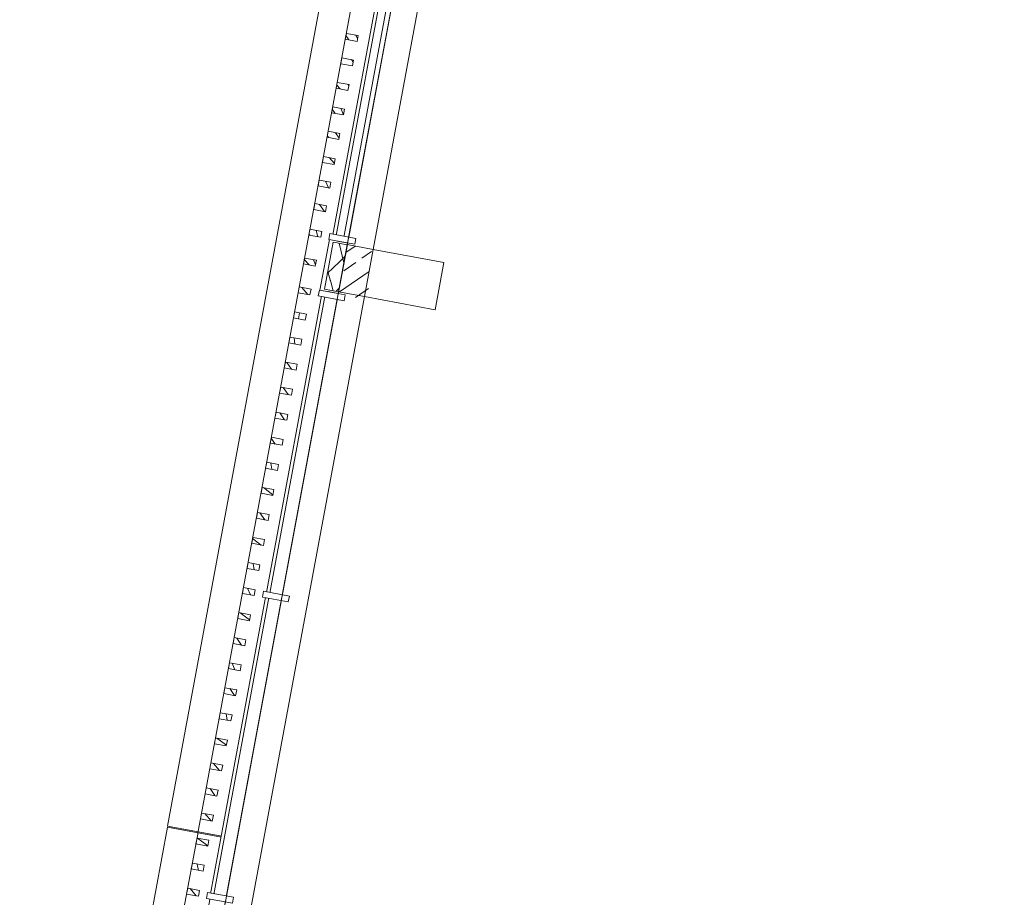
# Model space of a CAD drawing. Header units: metres. Extents: x 32353251 to 32353583, y 5707748 to 5708004.
# Tile 32 of 164: x 32353338.38 to 32353346.61, y 5707913.26 to 5707920.59. Entities that reach past the tile are written whole.
import ezdxf

# ---------------------------------------------------------------- set-up
doc = ezdxf.new("R2010")
doc.units = ezdxf.units.M
doc.header["$LTSCALE"] = 0.75
doc.set_wipeout_variables(frame=1)
doc.layers.get('0').update_dxf_attribs({"linetype": 'CONTINUOUS'})
for name, color, linetype, lineweight in [('10417023$0$#9_002_GES I Übersicht Erdgeschoss_1_101_Wand Aussen.A', 7, 'CONTINUOUS', 25), ('10417023$0$#9_002_GES I Übersicht Erdgeschoss_1_115_Außentüren', 7, 'CONTINUOUS', 25), ('10417023$0$#9_002_GES I Übersicht Erdgeschoss_1_Neubau_101_Wand Aussen.A', 7, 'CONTINUOUS', 25), ('10417023$0$#9_002_GES I Übersicht Erdgeschoss_1_Neubau_104_Decken.A', 7, 'CONTINUOUS', 25), ('10417023$0$#9_002_GES I Übersicht Erdgeschoss_1_Neubau_105_Unterzug.A', 7, 'CONTINUOUS', 25), ('10417023$0$#9_002_GES I Übersicht Erdgeschoss_1_Neubau_201_Aussenwandbekleidu', 7, 'CONTINUOUS', 25), ('10417023$0$#9_002_GES I Übersicht Erdgeschoss_1_Neubau_210_Wärmedämmung', 7, 'CONTINUOUS', 25), ('10417023$0$Keine', 7, 'CONTINUOUS', 13)]:
    doc.layers.add(name, color=color, linetype=linetype, lineweight=lineweight)
pattern_1 = [(134.9999999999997, (0, 0), (0.1060660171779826, 0.1060660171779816), []), (134.9999999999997, (-0.03535533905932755, -0.0353553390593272), (0.1060660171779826, 0.1060660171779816), [])]

# ---------------------------------------------------------------- blocks, each defined once
blk = doc.blocks.new('10417023$0$#9_MKO_LP5_ARC_GES_UP_00_002_P_G_modell (3D)')
at = {"layer": '10417023$0$#9_002_GES I Übersicht Erdgeschoss_1_Neubau_101_Wand Aussen.A', "color": 1, "linetype": 'Continuous', "lineweight": 13, "true_color": 0xff0000}
for p, q in [((-32353502.6238152, -5707797.304143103), (-32353502.6238152, -5707802.804142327)), ((-32353502.6238152, -5707803.204142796), (-32353502.6238152, -5707808.404158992))]:
    blk.add_line(p, q, dxfattribs=at)
at = {"layer": '10417023$0$#9_002_GES I Übersicht Erdgeschoss_1_Neubau_101_Wand Aussen.A', "color": 1, "linetype": 'Continuous', "lineweight": 18, "true_color": 0xff0000}
blk.add_line((-32353502.62381512, -5707803.20414304), (-32353502.62381512, -5707802.804142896), dxfattribs=at)
at = {"layer": '10417023$0$#9_002_GES I Übersicht Erdgeschoss_1_Neubau_104_Decken.A', "color": 1, "linetype": 'Continuous', "lineweight": 13, "true_color": 0xff0000, "flags": 128}
for points in [[(-32353502.88381506, -5707792.679515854), (-32353502.88381511, -5707803.129576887), (-32353502.84381653, -5707803.129576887), (-32353502.84381653, -5707809.004576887), (-32353499.08931621, -5707809.004576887), (-32353497.57443247, -5707809.004576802), (-32353497.57443247, -5707810.154576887), (-32353495.52481159, -5707810.154576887), (-32353495.52560609, -5707813.099577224), (-32353472.62422376, -5707813.099576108), (-32353472.62422743, -5707808.219546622), (-32353469.004228, -5707808.219576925), (-32353469.004228, -5707794.11457689), (-32353469.004228, -5707790.779532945), (-32353469.004228, -5707790.559532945), (-32353477.474228, -5707790.559532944), (-32353480.474228, -5707790.559532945), (-32353491.124228, -5707790.559532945), (-32353498.444228, -5707790.559532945), (-32353498.444228, -5707792.679576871)], [(-32353498.22421727, -5707790.559532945), (-32353502.84380439, -5707790.559532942), (-32353502.84380439, -5707813.099576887), (-32353495.47442851, -5707813.099576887), (-32353495.47442851, -5707809.05457689), (-32353482.84109309, -5707809.05457689), (-32353482.84357996, -5707813.099573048), (-32353472.62421726, -5707813.099573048), (-32353472.62421726, -5707811.259577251), (-32353472.62421726, -5707806.979589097), (-32353469.00380439, -5707806.979589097), (-32353469.00380439, -5707790.559532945)]]:
    blk.add_lwpolyline(points, close=True, dxfattribs=at)
at = {"layer": '10417023$0$#9_002_GES I Übersicht Erdgeschoss_1_Neubau_105_Unterzug.A', "color": 1, "linetype": 'Continuous', "lineweight": 13, "true_color": 0xff0000}
for p, q in [((-32353502.02342233, -5707802.804515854), (-32353502.62341012, -5707802.804515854)), ((-32353502.62341012, -5707802.804515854), (-32353502.62341012, -5707803.204515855)), ((-32353502.02342233, -5707803.204515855), (-32353502.02342233, -5707802.804515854)), ((-32353502.62341012, -5707803.204515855), (-32353502.02342233, -5707803.204515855))]:
    blk.add_line(p, q, dxfattribs=at)
at = {"color": 1, "linetype": 'Continuous', "lineweight": 5, "true_color": 0xff0000}
blk.add_wipeout([(-32353502.973863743, -5707809.164628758), (-32353502.973863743, -5707807.864636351), (-32353503.433863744, -5707807.864636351), (-32353503.433863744, -5707809.164636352)], dxfattribs=at).dxf.layer = '10417023$0$#9_002_GES I Übersicht Erdgeschoss_1_Neubau_201_Aussenwandbekleidu'
at = {"layer": '10417023$0$#9_002_GES I Übersicht Erdgeschoss_1_Neubau_201_Aussenwandbekleidu', "linetype": 'Continuous', "lineweight": 5, "true_color": 0xff0000}
h = blk.add_hatch(dxfattribs=at)
h.set_pattern_fill('#9_METALL__STAHL_0001', color=1, style=0, pattern_type=2)
h.set_pattern_definition(pattern_1)
h.paths.add_polyline_path([(-32353503.17381512, -5707807.958586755), (-32353503.07381513, -5707807.958586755), (-32353503.07381513, -5707807.908586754), (-32353503.17381512, -5707807.908586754)])
h = blk.add_hatch(dxfattribs=at)
h.set_pattern_fill('#9_METALL__STAHL_0001', color=1, style=0, pattern_type=2)
h.set_pattern_definition(pattern_1)
h.paths.add_polyline_path([(-32353503.17381512, -5707808.171492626), (-32353503.07381513, -5707808.171492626), (-32353503.07381513, -5707808.121492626), (-32353503.17381512, -5707808.121492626)])
h = blk.add_hatch(dxfattribs=at)
h.set_pattern_fill('#9_METALL__STAHL_0001', color=1, style=0, pattern_type=2)
h.set_pattern_definition(pattern_1)
h.paths.add_polyline_path([(-32353503.17381512, -5707808.384398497), (-32353503.07381513, -5707808.384398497), (-32353503.07381513, -5707808.334398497), (-32353503.17381512, -5707808.334398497)])
at = {"layer": '10417023$0$#9_002_GES I Übersicht Erdgeschoss_1_Neubau_201_Aussenwandbekleidu', "color": 1, "linetype": 'Continuous', "lineweight": 13, "true_color": 0xff0000}
for p, q in [((-32353502.97386374, -5707807.864636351), (-32353503.43386374, -5707807.864636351)), ((-32353503.43386374, -5707807.864636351), (-32353503.43386374, -5707809.364636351)), ((-32353502.97386374, -5707809.164628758), (-32353502.97386374, -5707807.864636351))]:
    blk.add_line(p, q, dxfattribs=at)
at = {"layer": '10417023$0$#9_002_GES I Übersicht Erdgeschoss_1_Neubau_201_Aussenwandbekleidu', "color": 1, "linetype": 'Continuous', "lineweight": 13, "true_color": 0xff0000, "flags": 128}
for points in [[(-32353503.17381512, -5707807.958586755), (-32353503.07381513, -5707807.958586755), (-32353503.07381513, -5707807.908586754), (-32353503.17381512, -5707807.908586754)], [(-32353503.17381512, -5707808.171492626), (-32353503.07381513, -5707808.171492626), (-32353503.07381513, -5707808.121492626), (-32353503.17381512, -5707808.121492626)], [(-32353503.17381512, -5707808.384398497), (-32353503.07381513, -5707808.384398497), (-32353503.07381513, -5707808.334398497), (-32353503.17381512, -5707808.334398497)]]:
    blk.add_lwpolyline(points, close=True, dxfattribs=at)
at = {"color": 1, "linetype": 'Continuous', "lineweight": 5, "true_color": 0xff0000}
blk.add_wipeout([(-32353502.973863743, -5707807.854636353), (-32353502.973863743, -5707800.736996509), (-32353503.433863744, -5707800.736996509), (-32353503.433863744, -5707807.854636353)], dxfattribs=at).dxf.layer = '10417023$0$#9_002_GES I Übersicht Erdgeschoss_1_Neubau_201_Aussenwandbekleidu'
at = {"layer": '10417023$0$#9_002_GES I Übersicht Erdgeschoss_1_Neubau_201_Aussenwandbekleidu', "linetype": 'Continuous', "lineweight": 5, "true_color": 0xff0000}
h = blk.add_hatch(dxfattribs=at)
h.set_pattern_fill('#9_METALL__STAHL_0001', color=1, style=0, pattern_type=2)
h.set_pattern_definition(pattern_1)
h.paths.add_polyline_path([(-32353503.17381512, -5707801.119892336), (-32353503.07381513, -5707801.119892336), (-32353503.07381513, -5707801.069892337), (-32353503.17381512, -5707801.069892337)])
h = blk.add_hatch(dxfattribs=at)
h.set_pattern_fill('#9_METALL__STAHL_0001', color=1, style=0, pattern_type=2)
h.set_pattern_definition(pattern_1)
h.paths.add_polyline_path([(-32353503.17381512, -5707801.327974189), (-32353503.07381513, -5707801.327974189), (-32353503.07381513, -5707801.277974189), (-32353503.17381512, -5707801.277974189)])
h = blk.add_hatch(dxfattribs=at)
h.set_pattern_fill('#9_METALL__STAHL_0001', color=1, style=0, pattern_type=2)
h.set_pattern_definition(pattern_1)
h.paths.add_polyline_path([(-32353503.17381512, -5707801.53605604), (-32353503.07381513, -5707801.53605604), (-32353503.07381513, -5707801.48605604), (-32353503.17381512, -5707801.48605604)])
h = blk.add_hatch(dxfattribs=at)
h.set_pattern_fill('#9_METALL__STAHL_0001', color=1, style=0, pattern_type=2)
h.set_pattern_definition(pattern_1)
h.paths.add_polyline_path([(-32353503.17381512, -5707801.744137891), (-32353503.07381513, -5707801.744137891), (-32353503.07381513, -5707801.694137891), (-32353503.17381512, -5707801.694137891)])
h = blk.add_hatch(dxfattribs=at)
h.set_pattern_fill('#9_METALL__STAHL_0001', color=1, style=0, pattern_type=2)
h.set_pattern_definition(pattern_1)
h.paths.add_polyline_path([(-32353503.17381512, -5707801.952219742), (-32353503.07381513, -5707801.952219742), (-32353503.07381513, -5707801.902219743), (-32353503.17381512, -5707801.902219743)])
h = blk.add_hatch(dxfattribs=at)
h.set_pattern_fill('#9_METALL__STAHL_0001', color=1, style=0, pattern_type=2)
h.set_pattern_definition(pattern_1)
h.paths.add_polyline_path([(-32353503.17381512, -5707802.166627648), (-32353503.07381513, -5707802.166627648), (-32353503.07381513, -5707802.116627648), (-32353503.17381512, -5707802.116627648)])
h = blk.add_hatch(dxfattribs=at)
h.set_pattern_fill('#9_METALL__STAHL_0001', color=1, style=0, pattern_type=2)
h.set_pattern_definition(pattern_1)
h.paths.add_polyline_path([(-32353503.17381512, -5707802.366566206), (-32353503.07381513, -5707802.366566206), (-32353503.07381513, -5707802.316566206), (-32353503.17381512, -5707802.316566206)])
h = blk.add_hatch(dxfattribs=at)
h.set_pattern_fill('#9_METALL__STAHL_0001', color=1, style=0, pattern_type=2)
h.set_pattern_definition(pattern_1)
h.paths.add_polyline_path([(-32353503.17381512, -5707802.566504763), (-32353503.07381513, -5707802.566504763), (-32353503.07381513, -5707802.516504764), (-32353503.17381512, -5707802.516504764)])
h = blk.add_hatch(dxfattribs=at)
h.set_pattern_fill('#9_METALL__STAHL_0001', color=1, style=0, pattern_type=2)
h.set_pattern_definition(pattern_1)
h.paths.add_polyline_path([(-32353503.17381512, -5707802.784547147), (-32353503.07381513, -5707802.784547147), (-32353503.07381513, -5707802.734547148), (-32353503.17381512, -5707802.734547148)])
h = blk.add_hatch(dxfattribs=at)
h.set_pattern_fill('#9_METALL__STAHL_0001', color=1, style=0, pattern_type=2)
h.set_pattern_definition(pattern_1)
h.paths.add_polyline_path([(-32353503.17381512, -5707803.029394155), (-32353503.07381513, -5707803.029394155), (-32353503.07381513, -5707802.979394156), (-32353503.17381512, -5707802.979394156)])
h = blk.add_hatch(dxfattribs=at)
h.set_pattern_fill('#9_METALL__STAHL_0001', color=1, style=0, pattern_type=2)
h.set_pattern_definition(pattern_1)
h.paths.add_polyline_path([(-32353503.17381512, -5707803.274534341), (-32353503.07381513, -5707803.274534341), (-32353503.07381513, -5707803.224534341), (-32353503.17381512, -5707803.224534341)])
h = blk.add_hatch(dxfattribs=at)
h.set_pattern_fill('#9_METALL__STAHL_0001', color=1, style=0, pattern_type=2)
h.set_pattern_definition(pattern_1)
h.paths.add_polyline_path([(-32353503.17381512, -5707803.487563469), (-32353503.07381513, -5707803.487563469), (-32353503.07381513, -5707803.437563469), (-32353503.17381512, -5707803.437563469)])
h = blk.add_hatch(dxfattribs=at)
h.set_pattern_fill('#9_METALL__STAHL_0001', color=1, style=0, pattern_type=2)
h.set_pattern_definition(pattern_1)
h.paths.add_polyline_path([(-32353503.17381512, -5707803.70046934), (-32353503.07381513, -5707803.70046934), (-32353503.07381513, -5707803.65046934), (-32353503.17381512, -5707803.65046934)])
h = blk.add_hatch(dxfattribs=at)
h.set_pattern_fill('#9_METALL__STAHL_0001', color=1, style=0, pattern_type=2)
h.set_pattern_definition(pattern_1)
h.paths.add_polyline_path([(-32353503.17381512, -5707803.913375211), (-32353503.07381513, -5707803.913375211), (-32353503.07381513, -5707803.863375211), (-32353503.17381512, -5707803.863375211)])
h = blk.add_hatch(dxfattribs=at)
h.set_pattern_fill('#9_METALL__STAHL_0001', color=1, style=0, pattern_type=2)
h.set_pattern_definition(pattern_1)
h.paths.add_polyline_path([(-32353503.17381512, -5707804.126281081), (-32353503.07381513, -5707804.126281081), (-32353503.07381513, -5707804.076281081), (-32353503.17381512, -5707804.076281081)])
h = blk.add_hatch(dxfattribs=at)
h.set_pattern_fill('#9_METALL__STAHL_0001', color=1, style=0, pattern_type=2)
h.set_pattern_definition(pattern_1)
h.paths.add_polyline_path([(-32353503.17381512, -5707804.339186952), (-32353503.07381513, -5707804.339186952), (-32353503.07381513, -5707804.289186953), (-32353503.17381512, -5707804.289186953)])
h = blk.add_hatch(dxfattribs=at)
h.set_pattern_fill('#9_METALL__STAHL_0001', color=1, style=0, pattern_type=2)
h.set_pattern_definition(pattern_1)
h.paths.add_polyline_path([(-32353503.17381512, -5707804.552092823), (-32353503.07381513, -5707804.552092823), (-32353503.07381513, -5707804.502092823), (-32353503.17381512, -5707804.502092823)])
h = blk.add_hatch(dxfattribs=at)
h.set_pattern_fill('#9_METALL__STAHL_0001', color=1, style=0, pattern_type=2)
h.set_pattern_definition(pattern_1)
h.paths.add_polyline_path([(-32353503.17381512, -5707804.764998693), (-32353503.07381513, -5707804.764998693), (-32353503.07381513, -5707804.714998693), (-32353503.17381512, -5707804.714998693)])
h = blk.add_hatch(dxfattribs=at)
h.set_pattern_fill('#9_METALL__STAHL_0001', color=1, style=0, pattern_type=2)
h.set_pattern_definition(pattern_1)
h.paths.add_polyline_path([(-32353503.17381512, -5707804.977904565), (-32353503.07381513, -5707804.977904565), (-32353503.07381513, -5707804.927904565), (-32353503.17381512, -5707804.927904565)])
h = blk.add_hatch(dxfattribs=at)
h.set_pattern_fill('#9_METALL__STAHL_0001', color=1, style=0, pattern_type=2)
h.set_pattern_definition(pattern_1)
h.paths.add_polyline_path([(-32353503.17381512, -5707805.190810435), (-32353503.07381513, -5707805.190810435), (-32353503.07381513, -5707805.140810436), (-32353503.17381512, -5707805.140810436)])
h = blk.add_hatch(dxfattribs=at)
h.set_pattern_fill('#9_METALL__STAHL_0001', color=1, style=0, pattern_type=2)
h.set_pattern_definition(pattern_1)
h.paths.add_polyline_path([(-32353503.17381512, -5707805.403716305), (-32353503.07381513, -5707805.403716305), (-32353503.07381513, -5707805.353716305), (-32353503.17381512, -5707805.353716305)])
h = blk.add_hatch(dxfattribs=at)
h.set_pattern_fill('#9_METALL__STAHL_0001', color=1, style=0, pattern_type=2)
h.set_pattern_definition(pattern_1)
h.paths.add_polyline_path([(-32353503.17381512, -5707805.616622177), (-32353503.07381513, -5707805.616622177), (-32353503.07381513, -5707805.566622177), (-32353503.17381512, -5707805.566622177)])
h = blk.add_hatch(dxfattribs=at)
h.set_pattern_fill('#9_METALL__STAHL_0001', color=1, style=0, pattern_type=2)
h.set_pattern_definition(pattern_1)
h.paths.add_polyline_path([(-32353503.17381512, -5707805.829528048), (-32353503.07381513, -5707805.829528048), (-32353503.07381513, -5707805.779528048), (-32353503.17381512, -5707805.779528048)])
h = blk.add_hatch(dxfattribs=at)
h.set_pattern_fill('#9_METALL__STAHL_0001', color=1, style=0, pattern_type=2)
h.set_pattern_definition(pattern_1)
h.paths.add_polyline_path([(-32353503.17381512, -5707806.042433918), (-32353503.07381513, -5707806.042433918), (-32353503.07381513, -5707805.992433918), (-32353503.17381512, -5707805.992433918)])
h = blk.add_hatch(dxfattribs=at)
h.set_pattern_fill('#9_METALL__STAHL_0001', color=1, style=0, pattern_type=2)
h.set_pattern_definition(pattern_1)
h.paths.add_polyline_path([(-32353503.17381512, -5707806.255339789), (-32353503.07381513, -5707806.255339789), (-32353503.07381513, -5707806.205339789), (-32353503.17381512, -5707806.205339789)])
h = blk.add_hatch(dxfattribs=at)
h.set_pattern_fill('#9_METALL__STAHL_0001', color=1, style=0, pattern_type=2)
h.set_pattern_definition(pattern_1)
h.paths.add_polyline_path([(-32353503.17381512, -5707806.46824566), (-32353503.07381513, -5707806.46824566), (-32353503.07381513, -5707806.41824566), (-32353503.17381512, -5707806.41824566)])
h = blk.add_hatch(dxfattribs=at)
h.set_pattern_fill('#9_METALL__STAHL_0001', color=1, style=0, pattern_type=2)
h.set_pattern_definition(pattern_1)
h.paths.add_polyline_path([(-32353503.17381512, -5707806.681151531), (-32353503.07381513, -5707806.681151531), (-32353503.07381513, -5707806.63115153), (-32353503.17381512, -5707806.63115153)])
h = blk.add_hatch(dxfattribs=at)
h.set_pattern_fill('#9_METALL__STAHL_0001', color=1, style=0, pattern_type=2)
h.set_pattern_definition(pattern_1)
h.paths.add_polyline_path([(-32353503.17381512, -5707806.894057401), (-32353503.07381513, -5707806.894057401), (-32353503.07381513, -5707806.844057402), (-32353503.17381512, -5707806.844057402)])
h = blk.add_hatch(dxfattribs=at)
h.set_pattern_fill('#9_METALL__STAHL_0001', color=1, style=0, pattern_type=2)
h.set_pattern_definition(pattern_1)
h.paths.add_polyline_path([(-32353503.17381512, -5707807.106963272), (-32353503.07381513, -5707807.106963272), (-32353503.07381513, -5707807.056963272), (-32353503.17381512, -5707807.056963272)])
h = blk.add_hatch(dxfattribs=at)
h.set_pattern_fill('#9_METALL__STAHL_0001', color=1, style=0, pattern_type=2)
h.set_pattern_definition(pattern_1)
h.paths.add_polyline_path([(-32353503.17381512, -5707807.319869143), (-32353503.07381513, -5707807.319869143), (-32353503.07381513, -5707807.269869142), (-32353503.17381512, -5707807.269869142)])
h = blk.add_hatch(dxfattribs=at)
h.set_pattern_fill('#9_METALL__STAHL_0001', color=1, style=0, pattern_type=2)
h.set_pattern_definition(pattern_1)
h.paths.add_polyline_path([(-32353503.17381512, -5707807.532775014), (-32353503.07381513, -5707807.532775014), (-32353503.07381513, -5707807.482775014), (-32353503.17381512, -5707807.482775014)])
h = blk.add_hatch(dxfattribs=at)
h.set_pattern_fill('#9_METALL__STAHL_0001', color=1, style=0, pattern_type=2)
h.set_pattern_definition(pattern_1)
h.paths.add_polyline_path([(-32353503.17381512, -5707807.745680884), (-32353503.07381513, -5707807.745680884), (-32353503.07381513, -5707807.695680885), (-32353503.17381512, -5707807.695680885)])
at = {"layer": '10417023$0$#9_002_GES I Übersicht Erdgeschoss_1_101_Wand Aussen.A', "color": 1, "linetype": 'Continuous', "lineweight": 13, "true_color": 0xff0000}
blk.add_line((-32353503.17381512, -5707792.519569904), (-32353503.17381512, -5707809.164477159), dxfattribs=at)
at = {"layer": '10417023$0$#9_002_GES I Übersicht Erdgeschoss_1_Neubau_201_Aussenwandbekleidu', "color": 1, "linetype": 'Continuous', "lineweight": 13, "true_color": 0xff0000}
for p, q in [((-32353503.43386374, -5707800.736996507), (-32353503.43386374, -5707807.854636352)), ((-32353502.97386374, -5707807.854636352), (-32353502.97386374, -5707800.736996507)), ((-32353502.97386374, -5707807.854636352), (-32353503.43386374, -5707807.854636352))]:
    blk.add_line(p, q, dxfattribs=at)
at = {"layer": '10417023$0$#9_002_GES I Übersicht Erdgeschoss_1_Neubau_201_Aussenwandbekleidu', "color": 1, "linetype": 'Continuous', "lineweight": 13, "true_color": 0xff0000, "flags": 128}
for points in [[(-32353503.17381512, -5707801.119892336), (-32353503.07381513, -5707801.119892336), (-32353503.07381513, -5707801.069892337), (-32353503.17381512, -5707801.069892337)], [(-32353503.17381512, -5707801.327974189), (-32353503.07381513, -5707801.327974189), (-32353503.07381513, -5707801.277974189), (-32353503.17381512, -5707801.277974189)], [(-32353503.17381512, -5707801.53605604), (-32353503.07381513, -5707801.53605604), (-32353503.07381513, -5707801.48605604), (-32353503.17381512, -5707801.48605604)], [(-32353503.17381512, -5707801.744137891), (-32353503.07381513, -5707801.744137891), (-32353503.07381513, -5707801.694137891), (-32353503.17381512, -5707801.694137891)], [(-32353503.17381512, -5707801.952219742), (-32353503.07381513, -5707801.952219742), (-32353503.07381513, -5707801.902219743), (-32353503.17381512, -5707801.902219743)], [(-32353503.17381512, -5707802.166627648), (-32353503.07381513, -5707802.166627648), (-32353503.07381513, -5707802.116627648), (-32353503.17381512, -5707802.116627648)], [(-32353503.17381512, -5707802.366566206), (-32353503.07381513, -5707802.366566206), (-32353503.07381513, -5707802.316566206), (-32353503.17381512, -5707802.316566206)], [(-32353503.17381512, -5707802.566504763), (-32353503.07381513, -5707802.566504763), (-32353503.07381513, -5707802.516504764), (-32353503.17381512, -5707802.516504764)], [(-32353503.17381512, -5707802.784547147), (-32353503.07381513, -5707802.784547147), (-32353503.07381513, -5707802.734547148), (-32353503.17381512, -5707802.734547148)], [(-32353503.17381512, -5707803.029394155), (-32353503.07381513, -5707803.029394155), (-32353503.07381513, -5707802.979394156), (-32353503.17381512, -5707802.979394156)], [(-32353503.17381512, -5707803.274534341), (-32353503.07381513, -5707803.274534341), (-32353503.07381513, -5707803.224534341), (-32353503.17381512, -5707803.224534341)], [(-32353503.17381512, -5707803.487563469), (-32353503.07381513, -5707803.487563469), (-32353503.07381513, -5707803.437563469), (-32353503.17381512, -5707803.437563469)], [(-32353503.17381512, -5707803.70046934), (-32353503.07381513, -5707803.70046934), (-32353503.07381513, -5707803.65046934), (-32353503.17381512, -5707803.65046934)], [(-32353503.17381512, -5707803.913375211), (-32353503.07381513, -5707803.913375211), (-32353503.07381513, -5707803.863375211), (-32353503.17381512, -5707803.863375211)], [(-32353503.17381512, -5707804.126281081), (-32353503.07381513, -5707804.126281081), (-32353503.07381513, -5707804.076281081), (-32353503.17381512, -5707804.076281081)], [(-32353503.17381512, -5707804.339186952), (-32353503.07381513, -5707804.339186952), (-32353503.07381513, -5707804.289186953), (-32353503.17381512, -5707804.289186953)], [(-32353503.17381512, -5707804.552092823), (-32353503.07381513, -5707804.552092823), (-32353503.07381513, -5707804.502092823), (-32353503.17381512, -5707804.502092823)], [(-32353503.17381512, -5707804.764998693), (-32353503.07381513, -5707804.764998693), (-32353503.07381513, -5707804.714998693), (-32353503.17381512, -5707804.714998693)], [(-32353503.17381512, -5707804.977904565), (-32353503.07381513, -5707804.977904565), (-32353503.07381513, -5707804.927904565), (-32353503.17381512, -5707804.927904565)], [(-32353503.17381512, -5707805.190810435), (-32353503.07381513, -5707805.190810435), (-32353503.07381513, -5707805.140810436), (-32353503.17381512, -5707805.140810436)], [(-32353503.17381512, -5707805.403716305), (-32353503.07381513, -5707805.403716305), (-32353503.07381513, -5707805.353716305), (-32353503.17381512, -5707805.353716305)], [(-32353503.17381512, -5707805.616622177), (-32353503.07381513, -5707805.616622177), (-32353503.07381513, -5707805.566622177), (-32353503.17381512, -5707805.566622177)], [(-32353503.17381512, -5707805.829528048), (-32353503.07381513, -5707805.829528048), (-32353503.07381513, -5707805.779528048), (-32353503.17381512, -5707805.779528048)], [(-32353503.17381512, -5707806.042433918), (-32353503.07381513, -5707806.042433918), (-32353503.07381513, -5707805.992433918), (-32353503.17381512, -5707805.992433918)], [(-32353503.17381512, -5707806.255339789), (-32353503.07381513, -5707806.255339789), (-32353503.07381513, -5707806.205339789), (-32353503.17381512, -5707806.205339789)], [(-32353503.17381512, -5707806.46824566), (-32353503.07381513, -5707806.46824566), (-32353503.07381513, -5707806.41824566), (-32353503.17381512, -5707806.41824566)], [(-32353503.17381512, -5707806.681151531), (-32353503.07381513, -5707806.681151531), (-32353503.07381513, -5707806.63115153), (-32353503.17381512, -5707806.63115153)], [(-32353503.17381512, -5707806.894057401), (-32353503.07381513, -5707806.894057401), (-32353503.07381513, -5707806.844057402), (-32353503.17381512, -5707806.844057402)], [(-32353503.17381512, -5707807.106963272), (-32353503.07381513, -5707807.106963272), (-32353503.07381513, -5707807.056963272), (-32353503.17381512, -5707807.056963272)], [(-32353503.17381512, -5707807.319869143), (-32353503.07381513, -5707807.319869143), (-32353503.07381513, -5707807.269869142), (-32353503.17381512, -5707807.269869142)], [(-32353503.17381512, -5707807.532775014), (-32353503.07381513, -5707807.532775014), (-32353503.07381513, -5707807.482775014), (-32353503.17381512, -5707807.482775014)], [(-32353503.17381512, -5707807.745680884), (-32353503.07381513, -5707807.745680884), (-32353503.07381513, -5707807.695680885), (-32353503.17381512, -5707807.695680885)]]:
    blk.add_lwpolyline(points, close=True, dxfattribs=at)
at = {"color": 1, "linetype": 'Continuous', "lineweight": 5, "true_color": 0xff0000}
blk.add_wipeout([(-32353502.99878931, -5707802.78925646), (-32353502.998791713, -5707803.219365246), (-32353502.928791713, -5707803.219365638), (-32353502.92878931, -5707802.789256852)], dxfattribs=at).dxf.layer = '10417023$0$#9_002_GES I Übersicht Erdgeschoss_1_115_Außentüren'
at = {"layer": '10417023$0$#9_002_GES I Übersicht Erdgeschoss_1_115_Außentüren', "color": 1, "linetype": 'Continuous', "lineweight": 13, "true_color": 0xff0000}
blk.add_line((-32353502.99879181, -5707803.219365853), (-32353502.99878893, -5707802.789257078), dxfattribs=at)
at = {"color": 1, "linetype": 'Continuous', "lineweight": 5, "true_color": 0xff0000}
blk.add_wipeout([(-32353502.928789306, -5707802.789256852), (-32353502.92879171, -5707803.219365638), (-32353502.84379171, -5707803.219366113), (-32353502.8437893, -5707802.789257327)], dxfattribs=at).dxf.layer = '10417023$0$#9_002_GES I Übersicht Erdgeschoss_1_115_Außentüren'
at = {"layer": '10417023$0$#9_002_GES I Übersicht Erdgeschoss_1_115_Außentüren', "color": 1, "linetype": 'Continuous', "lineweight": 13, "true_color": 0xff0000}
for p, q in [((-32353502.92878884, -5707802.789257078), (-32353502.84378947, -5707802.789257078)), ((-32353502.84378947, -5707802.789257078), (-32353502.84379235, -5707803.219365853)), ((-32353502.84379235, -5707803.219365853), (-32353502.92879173, -5707803.219365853))]:
    blk.add_line(p, q, dxfattribs=at)
at = {"color": 1, "linetype": 'Continuous', "lineweight": 5, "true_color": 0xff0000}
for points in [[(-32353502.978774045, -5707800.059494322), (-32353502.978789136, -5707802.759256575), (-32353502.94878913, -5707802.759256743), (-32353502.94877404, -5707800.059494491)], [(-32353502.97879188, -5707803.249365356), (-32353502.978806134, -5707805.799528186), (-32353502.94880614, -5707805.799528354), (-32353502.94879188, -5707803.249365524)]]:
    blk.add_wipeout(points, dxfattribs=at).dxf.layer = '10417023$0$#9_002_GES I Übersicht Erdgeschoss_1_115_Außentüren'
at = {"layer": '10417023$0$#9_002_GES I Übersicht Erdgeschoss_1_115_Außentüren', "color": 1, "linetype": 'Continuous', "lineweight": 13, "true_color": 0xff0000, "flags": 128}
for points in [[(-32353502.97877405, -5707800.059494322), (-32353502.94877405, -5707800.05949449), (-32353502.94878914, -5707802.759256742), (-32353502.97878914, -5707802.759256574)], [(-32353502.97879188, -5707803.249365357), (-32353502.94879188, -5707803.249365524), (-32353502.94880614, -5707805.799528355), (-32353502.97880614, -5707805.799528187)]]:
    blk.add_lwpolyline(points, close=True, dxfattribs=at)
at = {"color": 1, "linetype": 'Continuous', "lineweight": 5, "true_color": 0xff0000}
for points in [[(-32353503.003789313, -5707802.789256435), (-32353502.783789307, -5707802.789257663), (-32353502.78378903, -5707802.7392576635), (-32353503.00378903, -5707802.739256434)], [(-32353503.003792, -5707803.269365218), (-32353502.783792, -5707803.269366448), (-32353502.783791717, -5707803.219366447), (-32353503.003791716, -5707803.219365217)], [(-32353502.978806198, -5707805.809528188), (-32353502.97882045, -5707808.359537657), (-32353502.94882045, -5707808.359537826), (-32353502.948806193, -5707805.8095283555)]]:
    blk.add_wipeout(points, dxfattribs=at).dxf.layer = '10417023$0$#9_002_GES I Übersicht Erdgeschoss_1_115_Außentüren'
at = {"layer": '10417023$0$#9_002_GES I Übersicht Erdgeschoss_1_Neubau_101_Wand Aussen.A', "linetype": 'Continuous', "lineweight": 5, "true_color": 0xff0000}
h = blk.add_hatch(dxfattribs=at)
h.set_pattern_fill('#9_BETON__STAHLBETON_0001', color=1, style=0, pattern_type=2)
h.set_pattern_definition([(44.99999999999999, (0, 0), (-0.1697056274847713, 0.1697056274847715), []), (44.99999999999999, (-0.08485281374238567, 0.08485281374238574), (-0.1697056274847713, 0.1697056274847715), [0.18, -0.05999999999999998])])
h.paths.add_polyline_path([(-32353502.84381513, -5707802.804142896), (-32353502.84381513, -5707803.204143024), (-32353502.62381511, -5707803.204143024), (-32353502.62381511, -5707802.804142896)])
at = {"layer": '10417023$0$#9_002_GES I Übersicht Erdgeschoss_1_Neubau_210_Wärmedämmung', "linetype": 'Continuous', "lineweight": 5, "true_color": 0xff0000}
h = blk.add_hatch(dxfattribs=at)
h.set_pattern_fill('#9_DÄMMUNG__WEICH_0001', color=1, style=0, pattern_type=2)
h.set_pattern_definition([(-119.9999999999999, (0, 0), (-0.129903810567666, 0.07499999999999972), []), (-59.99999999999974, (0, 0), (0.1299038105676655, 0.0750000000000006), [])])
h.paths.add_polyline_path([(-32353502.96383435, -5707802.804519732), (-32353502.96382142, -5707803.204519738), (-32353502.84382142, -5707803.204515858), (-32353502.84383436, -5707802.804515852)])
at = {"layer": '10417023$0$#9_002_GES I Übersicht Erdgeschoss_1_115_Außentüren', "color": 1, "linetype": 'Continuous', "lineweight": 13, "true_color": 0xff0000, "flags": 128}
for points in [[(-32353503.00378931, -5707802.789256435), (-32353503.00378903, -5707802.739256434), (-32353502.78378903, -5707802.739257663), (-32353502.78378931, -5707802.789257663)], [(-32353503.003792, -5707803.269365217), (-32353503.00379171, -5707803.219365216), (-32353502.78379171, -5707803.219366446), (-32353502.783792, -5707803.269366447)], [(-32353502.97880619, -5707805.809528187), (-32353502.94880619, -5707805.809528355), (-32353502.94882045, -5707808.359537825), (-32353502.97882045, -5707808.359537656)]]:
    blk.add_lwpolyline(points, close=True, dxfattribs=at)
at = {"layer": '10417023$0$#9_002_GES I Übersicht Erdgeschoss_1_Neubau_101_Wand Aussen.A', "color": 1, "linetype": 'Continuous', "lineweight": 13, "true_color": 0xff0000}
for p, q in [((-32353502.84381545, -5707797.304143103), (-32353502.84381545, -5707802.804142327)), ((-32353502.6238152, -5707802.804142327), (-32353502.84381545, -5707802.804142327)), ((-32353502.6238152, -5707803.204142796), (-32353502.84381545, -5707803.204142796))]:
    blk.add_line(p, q, dxfattribs=at)
at = {"layer": '10417023$0$#9_002_GES I Übersicht Erdgeschoss_1_Neubau_101_Wand Aussen.A', "color": 1, "linetype": 'Continuous', "lineweight": 18, "true_color": 0xff0000}
for p, q in [((-32353502.6238152, -5707802.804142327), (-32353502.84381545, -5707802.804142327)), ((-32353502.84381513, -5707802.804142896), (-32353502.84381513, -5707803.20414304)), ((-32353502.6238152, -5707803.204142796), (-32353502.84381545, -5707803.204142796))]:
    blk.add_line(p, q, dxfattribs=at)
at = {"layer": '10417023$0$#9_002_GES I Übersicht Erdgeschoss_1_Neubau_210_Wärmedämmung', "color": 1, "linetype": 'Continuous', "lineweight": 18, "true_color": 0xff0000}
for p, q in [((-32353502.84383436, -5707802.804515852), (-32353502.96383435, -5707802.804519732)), ((-32353502.96383435, -5707802.804519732), (-32353502.96382142, -5707803.204519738)), ((-32353502.84382142, -5707803.204515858), (-32353502.84383436, -5707802.804515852)), ((-32353502.96382142, -5707803.204519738), (-32353502.84382142, -5707803.204515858))]:
    blk.add_line(p, q, dxfattribs=at)
at = {"color": 1, "linetype": 'Continuous', "lineweight": 5, "true_color": 0xff0000}
for points in [[(-32353503.003806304, -5707805.829528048), (-32353502.7838063, -5707805.829529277), (-32353502.783806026, -5707805.779529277), (-32353503.003806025, -5707805.779528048)], [(-32353503.003820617, -5707808.389537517), (-32353502.78382062, -5707808.389538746), (-32353502.78382034, -5707808.339538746), (-32353503.003820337, -5707808.339537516)]]:
    blk.add_wipeout(points, dxfattribs=at).dxf.layer = '10417023$0$#9_002_GES I Übersicht Erdgeschoss_1_115_Außentüren'
at = {"layer": '10417023$0$#9_002_GES I Übersicht Erdgeschoss_1_101_Wand Aussen.A', "color": 1, "linetype": 'Continuous', "lineweight": 13, "true_color": 0xff0000}
blk.add_line((-32353502.84381513, -5707809.164477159), (-32353502.84381513, -5707792.519569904), dxfattribs=at)
at = {"layer": '10417023$0$#9_002_GES I Übersicht Erdgeschoss_1_115_Außentüren', "color": 1, "linetype": 'Continuous', "lineweight": 13, "true_color": 0xff0000, "flags": 128}
for points in [[(-32353503.0038063, -5707805.829528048), (-32353503.00380602, -5707805.779528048), (-32353502.78380603, -5707805.779529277), (-32353502.78380631, -5707805.829529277)], [(-32353503.00382061, -5707808.389537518), (-32353503.00382033, -5707808.339537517), (-32353502.78382033, -5707808.339538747), (-32353502.78382061, -5707808.389538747)]]:
    blk.add_lwpolyline(points, close=True, dxfattribs=at)
at = {"layer": '10417023$0$#9_002_GES I Übersicht Erdgeschoss_1_Neubau_101_Wand Aussen.A', "color": 1, "linetype": 'Continuous', "lineweight": 13, "true_color": 0xff0000}
blk.add_line((-32353502.84381545, -5707803.204142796), (-32353502.84381545, -5707808.404158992), dxfattribs=at)
blk = doc.blocks.new('10417023$0$2_MKO_LP5_LAN_GES_UP_00_002_V_A (3D)')
at = {"layer": '10417023$0$Keine'}
blk.add_blockref('10417023$0$#9_MKO_LP5_ARC_GES_UP_00_002_P_G_modell (3D)', (0, 0), dxfattribs=at)
blk = doc.blocks.new('10417023')
at = {"layer": '10417023$0$Keine', "rotation": 349.4819372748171}
blk.add_blockref('10417023$0$2_MKO_LP5_LAN_GES_UP_00_002_V_A (3D)', (65205154.93137175, 5413829.557758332), dxfattribs=at)

msp = doc.modelspace()

# ---------------------------------------------------------------- block references
msp.add_blockref('10417023', (0, 0))

doc.saveas('drawing.dxf')
